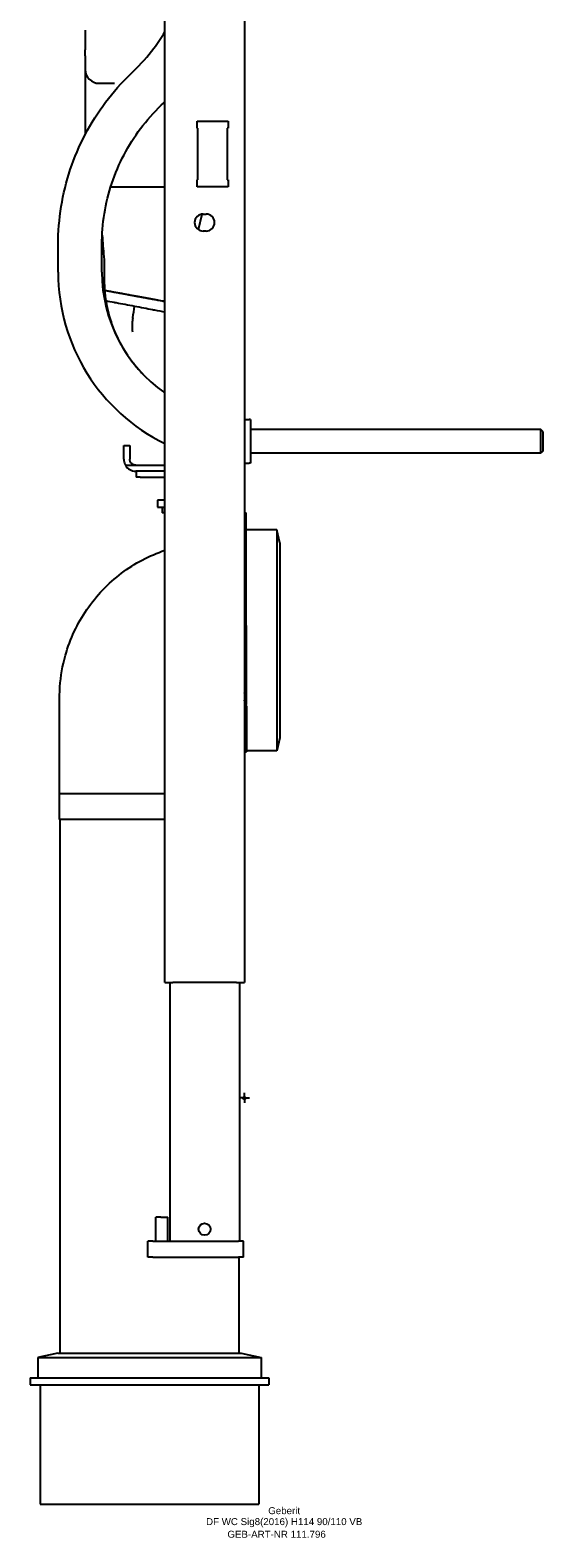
# Model space of a CAD drawing. Header units: millimetres. Extents: x -110 to 150, y -221 to 1140.
# Tile 1 of 2: x -108 to 150, y -221 to 537. Entities that reach past the tile are written whole.
import ezdxf
from ezdxf.enums import TextEntityAlignment as Align

# ---------------------------------------------------------------- set-up
doc = ezdxf.new("R2010")
doc.units = ezdxf.units.MM
doc.layers.get('0').update_dxf_attribs({"linetype": 'CONTINUOUS'})
for name, color, linetype, lineweight in [('Arbeitspunkt(DIN)', 7, 'CONTINUOUS', 25), ('GEB-ART-NR', 1, 'CONTINUOUS', 18), ('GEB-BEZUG', 2, 'CONTINUOUS', 25), ('GEB-TEXT', 5, 'CONTINUOUS', 18)]:
    doc.layers.add(name, color=color, linetype=linetype, lineweight=lineweight)
doc.layers.add('GEB-KONTUR-A', color=5, linetype='CONTINUOUS')
doc.styles.get("Standard").update_dxf_attribs({"font": 'arial.ttf'})

# ---------------------------------------------------------------- blocks, each defined once
blk = doc.blocks.new('Einfügepunkt')
at = {"layer": 'GEB-BEZUG'}
for p, q in [((-0.71, -0.71), (0.71, 0.71)), ((-0.71, 0.71), (0.71, -0.71))]:
    blk.add_line(p, q, dxfattribs=at)

msp = doc.modelspace()

# ---------------------------------------------------------------- linework, layer by layer
at = {"layer": 'Arbeitspunkt(DIN)', "ltscale": 25}
for q in [(-2.5, 0), (0, 2.5), (0, -2.5), (2.5, 0)]:
    msp.add_line((0, 0), q, dxfattribs=at)
at = {"layer": 'GEB-KONTUR-A', "ltscale": 25}
for p, q in [((-40, 58), (-40, 1138)), ((0, 1138), (0, 58)), ((-80, 536.71), (-80, 527.78)), ((-80, 527.78), (-80, 526.77)), ((-80, 523.79), (-80, 526.77)), ((-80, 523.79), (-80, 517)), ((-57.06, 514.81), (-55.78, 516.04)), ((-73, 510), (-66.38, 510)), ((-66.38, 510), (-65.26, 510)), ((-80, 504), (-80, 484.24)), ((-41.82, 498.96), (-40.54, 500.19)), ((-23.8, 491), (-8.2, 491)), ((-23.8, 487.5), (-23.8, 491)), ((-23.4, 487.5), (-23.8, 487.5)), ((-23.4, 461.5), (-23.4, 487.5)), ((-8.6, 487.5), (-8.6, 461.5)), ((-8.2, 487.5), (-8.6, 487.5)), ((-8.2, 491), (-8.2, 487.5)), ((-67.16, 458), (-40, 458)), ((-23.8, 461.5), (-23.4, 461.5)), ((-23.8, 458), (-23.8, 461.5)), ((-8.2, 458), (-23.8, 458)), ((-8.6, 461.5), (-8.2, 461.5)), ((-8.2, 461.5), (-8.2, 458)), ((-23.12, 436.47), (-21.22, 444.22)), ((-20.75, 444.25), (-19.25, 444.25)), ((-19.25, 435.75), (-20.75, 435.75)), ((-93.6, 415), (-93.6, 428.93)), ((-71.6, 415), (-71.6, 428.93)), ((-54.42, 402.96), (-54.41, 402.96)), ((3, 341), (2.4, 341)), ((3, 341), (3, 319)), ((149, 336), (3, 336)), ((150, 335), (149, 336)), ((149, 324), (149, 336)), ((150, 335), (150, 325)), ((-60.6, 328), (-57.6, 328)), ((-60.6, 321.04), (-60.6, 328)), ((-57.6, 328), (-57.6, 321.04)), ((-60.6, 321), (-60.6, 321.04)), ((-57.6, 321.04), (-57.6, 321)), ((3, 319), (2.4, 319)), ((149, 324), (3, 324)), ((150, 325), (149, 324)), ((-59.8, 318), (-43.29, 318)), ((-43.29, 315), (-54.6, 315)), ((-54.4, 315), (-54.4, 312)), ((-52.4, 312), (-54.4, 312)), ((-52.4, 312), (-40, 312)), ((-43.29, 318), (-40, 318)), ((-40, 315), (-43.29, 315)), ((-43.66, 300.5), (-43.66, 297)), ((-40.4, 300.5), (-43.66, 300.5)), ((-43.66, 297), (-41.3, 297)), ((-41.3, 297), (-41.3, 294)), ((-41.3, 297), (-40, 297)), ((-40, 294), (-41.3, 294)), ((0, 294), (0.84, 294)), ((0.84, 263.64), (0.84, 294)), ((16.34, 285.5), (0.84, 285.5)), ((17.84, 279), (16.34, 285.5)), ((16.34, 285.5), (16.34, 174.5)), ((17.84, 279), (17.84, 181)), ((0.84, 263.64), (0, 263.64)), ((0.84, 238.5), (0.84, 263.64)), ((0.84, 238.5), (0, 238.5)), ((0, 237.5), (0.84, 237.5)), ((0, 235), (0.84, 235)), ((0.84, 237.5), (0.84, 238.5)), ((0.84, 237.43), (0.84, 237.5)), ((0.84, 237.43), (0.84, 197.69)), ((1.09, 196.83), (1.09, 196)), ((1.09, 196), (1.09, 174)), ((16.34, 174.5), (1.09, 174.5)), ((17.84, 181), (16.34, 174.5)), ((0, 174), (1.09, 174)), ((-92.85, 140), (-92.85, 153)), ((-40, 140), (-92.85, 140)), ((-92.66, -128.25), (-92.66, 140)), ((-40, 58), (-36, 58)), ((-37.5, 58), (-37.5, -72)), ((-4, 58), (-36, 58)), ((-4, 58), (0, 58)), ((-2.5, 58), (-2.5, -72)), ((-44.5, -72), (-44.5, -60)), ((-42, -60), (-44.5, -60)), ((-42, -60), (-38.5, -60)), ((-38.5, -72), (-38.5, -60)), ((-48.5, -80), (-48.5, -72)), ((-46, -72), (-48.5, -72)), ((-46, -72), (-3, -72)), ((-0.5, -72), (-3, -72)), ((-0.5, -80), (-0.5, -72)), ((-46, -80), (-48.5, -80)), ((-46, -80), (-3, -80)), ((-0.5, -80), (-3, -80)), ((-2.66, -128.25), (-2.66, -80)), ((-93.76, -128.25), (-103.76, -130.56)), ((-93.76, -128.25), (-1.56, -128.25)), ((-1.56, -128.25), (8.44, -130.56)), ((-103.76, -130.56), (-103.76, -140.75)), ((-103.76, -130.56), (8.44, -130.56)), ((8.44, -130.56), (8.44, -140.75)), ((-107.66, -140.75), (-107.66, -144.25)), ((-107.66, -140.75), (12.34, -140.75)), ((12.34, -140.75), (12.34, -144.25)), ((-107.66, -144.25), (12.34, -144.25)), ((-102.66, -144.25), (-102.66, -204.25)), ((7.34, -144.25), (7.34, -204.25)), ((-102.66, -204.25), (7.34, -204.25))]:
    msp.add_line(p, q, dxfattribs=at)
msp.add_circle((-20, -66), 3, dxfattribs=at)
for centre, radius, start, end in [((-73, 517), 7, 180, 270), ((-20.75, 440), 4.25, 90, 270), ((-19.25, 440), 4.25, 270, 90), ((2.4, 415), 96, 180, 243.78973), ((2.4, 415), 74, 180, 235.0422), ((2.4, 415), 74, 268.14143, 270), ((2.4, 415), 96, 268.56746, 270), ((-54.6, 321), 6, 210, 270), ((-40.4, 294.5), 6, 86.17745, 90)]:
    msp.add_arc(centre, radius, start, end, dxfattribs=at)
for centre, major_axis, ratio, start_param, end_param in [((-54.45, 406.45), (42.19, 279), 0.001972, 4.661309, 4.682426), ((-2.93, 194.66), (0, -11.65), 0.4, 2.198368, 2.461121), ((-2.93, 194.66), (0, -9), 0.4, 2.145637, 2.190178), ((18.89, 230), (0, 56), 0.4, 2.145637, 2.223174)]:
    msp.add_ellipse(centre, major_axis=major_axis, ratio=ratio, start_param=start_param, end_param=end_param, dxfattribs=at)
for points, knots in [([(-55.78, 516.04), (-52.03, 519.65), (-48.57, 523.57), (-43.5, 530.33), (-41.68, 533.02), (-40, 535.8)], [3.9060226, 3.9060226, 3.9060226, 3.9060226, 4.0672959, 4.0672959, 4.1677263, 4.1677263, 4.1677263, 4.1677263]), ([(-80, 517), (-80, 517), (-80, 516.78), (-80, 515.94), (-80, 515.33), (-80, 513.82), (-80, 512.97), (-80, 511.25), (-80, 510.44), (-80, 509.02), (-80, 508.45), (-80, 507.11), (-80, 506.32), (-80, 505.02), (-80, 504.51), (-80, 504)], [0, 0, 0, 0, 0.494013, 0.494013, 0.978207, 0.978207, 1.405741, 1.405741, 1.718486, 1.718486, 1.910927, 1.910927, 2.155223, 2.155223, 2.307908, 2.307908, 2.307908, 2.307908]), ([(-93.6, 428.93), (-93.6, 435.33), (-93.08, 441.72), (-91.04, 454.35), (-89.5, 460.58), (-85.46, 472.71), (-82.95, 478.61), (-77.01, 489.94), (-73.59, 495.36), (-65.92, 505.58), (-61.67, 510.39), (-57.06, 514.81)], [4.712389, 4.712389, 4.712389, 4.712389, 4.8736622, 4.8736622, 5.0349355, 5.0349355, 5.1962088, 5.1962088, 5.357482, 5.357482, 5.5187553, 5.5187553, 5.5187553, 5.5187553]), ([(-71.6, 428.93), (-71.6, 434.15), (-71.18, 439.36), (-69.51, 449.66), (-68.26, 454.74), (-64.96, 464.64), (-62.91, 469.45), (-58.08, 478.68), (-55.28, 483.1), (-49.03, 491.43), (-45.57, 495.35), (-41.82, 498.96)], [4.712389, 4.712389, 4.712389, 4.712389, 4.8736622, 4.8736622, 5.0349355, 5.0349355, 5.1962088, 5.1962088, 5.357482, 5.357482, 5.5187553, 5.5187553, 5.5187553, 5.5187553]), ([(-70.65, 423), (-70.42, 420.49), (-70.52, 418.42), (-70.55, 412.14), (-70.45, 407.69), (-69.45, 399.32), (-68.71, 395.46), (-66.39, 387.93), (-64.95, 384.27), (-61.54, 377.75), (-59.9, 375.02), (-56.85, 370.68), (-55.65, 369.1), (-52.99, 365.89), (-51.49, 364.24), (-49.93, 362.67)], [0, 0, 0, 0, 1.511528, 1.511528, 4.11489, 4.11489, 6.197045, 6.197045, 7.936745, 7.936745, 9.074769, 9.074769, 9.703429, 9.703429, 10.367263, 10.367263, 10.367263, 10.367263]), ([(-70.19, 405.96), (-69.93, 405.91), (-69.52, 405.84), (-68.78, 405.7), (-68.15, 405.59), (-67.33, 405.44), (-66.65, 405.31), (-65.76, 405.15), (-64.85, 404.98), (-64.08, 404.84), (-63.7, 404.77)], [-0.7419089, -0.7419089, -0.7419089, -0.7419089, -0.6355825, -0.5778047, -0.4622491, -0.4044713, -0.2889157, -0.2311379, -0.1155822, -0.0000266, -0.0000266, -0.0000266, -0.0000266]), ([(-64.04, 404.73), (-66.25, 405.14), (-68.23, 405.5), (-70.01, 405.83), (-70.1, 405.84), (-70.18, 405.86)], [-1.5532933, -1.5532933, -1.5532933, -1.5532933, -0.7818173, -0.7818173, -0.7426522, -0.7426522, -0.7426522, -0.7426522]), ([(-63.75, 404.68), (-63.8, 404.68), (-63.84, 404.69), (-63.94, 404.71), (-63.99, 404.72), (-64.04, 404.73)], [-0.03364428, -0.03364428, -0.03364428, -0.03364428, -0.01682612, -0.01682612, -0.00000009, -0.00000009, -0.00000009, -0.00000009]), ([(-54.42, 402.96), (-56.04, 403.26), (-57.64, 403.55), (-60.79, 404.13), (-62.31, 404.41), (-63.75, 404.68)], [-0.9888689, -0.9888689, -0.9888689, -0.9888689, -0.4951959, -0.4951959, -0.0000001, -0.0000001, -0.0000001, -0.0000001]), ([(-63.7, 404.77), (-63.46, 404.72), (-62.98, 404.64), (-62.37, 404.52), (-61.75, 404.41), (-61.25, 404.32), (-60.61, 404.2), (-60.1, 404.11), (-59.45, 403.99), (-58.93, 403.89), (-58.27, 403.77), (-57.74, 403.67), (-56.95, 403.53), (-55.88, 403.33), (-54.94, 403.16), (-54.4, 403.06)], [-0.8445723, -0.8445723, -0.8445723, -0.8445723, -0.774195, -0.7038177, -0.6686291, -0.5982518, -0.5630631, -0.4926858, -0.4574972, -0.3871199, -0.3519313, -0.281554, -0.2463653, -0.1407994, -0.0000448, -0.0000448, -0.0000448, -0.0000448]), ([(-40, 400.31), (-40.16, 400.34), (-40.33, 400.37), (-42.4, 400.75), (-44.59, 401.15), (-49.36, 402.03), (-51.86, 402.49), (-54.41, 402.96)], [-1.646815, -1.646815, -1.646815, -1.646815, -1.575985, -1.575985, -0.777067, -0.777067, 0, 0, 0, 0]), ([(-54.4, 403.06), (-54.13, 403.01), (-53.58, 402.91), (-52.9, 402.78), (-52.23, 402.66), (-51.69, 402.56), (-51.02, 402.44), (-50.49, 402.34), (-49.82, 402.22), (-49.3, 402.12), (-48.65, 402), (-48.13, 401.9), (-47.5, 401.79), (-46.99, 401.69), (-46.37, 401.58), (-45.76, 401.47), (-45.29, 401.38), (-45.05, 401.34)], [-3.4606819, -3.4606819, -3.4606819, -3.4606819, -3.3894498, -3.3182176, -3.2826015, -3.2113693, -3.1757532, -3.104521, -3.0689049, -2.9976727, -2.9620566, -2.8908244, -2.8552083, -2.7839762, -2.7483601, -2.6771279, -2.6058957, -2.6058957, -2.6058957, -2.6058957]), ([(-69.58, 400.75), (-68.3, 400.5), (-66.89, 400.24), (-65.37, 399.95), (-65.15, 399.9), (-64.92, 399.86), (-64.69, 399.82)], [0.5943412, 0.5943412, 0.5943412, 0.5943412, 0.9476528, 0.9476528, 0.9476528, 1, 1, 1, 1]), ([(-64.69, 399.82), (-64.65, 399.81), (-64.6, 399.8), (-64.5, 399.78), (-64.45, 399.77), (-64.4, 399.76)], [-0.03344235, -0.03344235, -0.03344235, -0.03344235, -0.01672119, -0.01672119, 0, 0, 0, 0]), ([(-55.16, 398), (-52.03, 397.41), (-48.96, 396.82), (-46.21, 396.3), (-45.87, 396.24), (-45.53, 396.17), (-45.2, 396.11), (-43.27, 395.74), (-41.52, 395.41), (-40, 395.12)], [0, 0, 0, 0, 0.248832, 0.248832, 0.248832, 0.2798648, 0.2798648, 0.2798648, 0.4604649, 0.4604649, 0.4604649, 0.4604649]), ([(-45.05, 401.34), (-44.33, 401.21), (-43.12, 400.98), (-41.84, 400.75), (-41, 400.59), (-40.56, 400.51), (-40.2, 400.44), (-40.06, 400.42), (-40, 400.41)], [-2.6058957, -2.6058957, -2.6058957, -2.6058957, -2.3887377, -2.2258692, -2.1715797, -2.0901455, -2.0630008, -2.0382756, -2.0382756, -2.0382756, -2.0382756]), ([(-56.27, 390.68), (-56.4, 389.74), (-56.45, 388.79), (-56.43, 386.89), (-56.36, 385.94), (-56.23, 385), (-56.23, 385), (-56.23, 385)], [0, 0, 0, 0, 0.2853601, 0.2853601, 0.5702196, 0.5702196, 0.5705415, 0.5705415, 0.5705415, 0.5705415]), ([(-56.22, 391.06), (-56.23, 391), (-56.24, 390.93), (-56.26, 390.81), (-56.27, 390.74), (-56.27, 390.68)], [-0.03850949, -0.03850949, -0.03850949, -0.03850949, -0.01925427, -0.01925427, 0, 0, 0, 0]), ([(-56.06, 392.12), (-56.1, 391.94), (-56.13, 391.77), (-56.18, 391.42), (-56.21, 391.24), (-56.22, 391.06)], [-0.1064771, -0.1064771, -0.1064771, -0.1064771, -0.0532124, -0.0532124, 0, 0, 0, 0]), ([(-60.6, 321), (-60.6, 320.64), (-60.57, 320.17), (-60.37, 319.34), (-60.27, 318.98), (-60.02, 318.41), (-59.91, 318.2), (-59.8, 318)], [-1.0745271, -1.0745271, -1.0745271, -1.0745271, -0.8401088, -0.8401088, -0.7050264, -0.7050264, -0.6296783, -0.6296783, -0.6296783, -0.6296783]), ([(-54.6, 318), (-54.93, 318), (-55.28, 318.06), (-55.92, 318.29), (-56.21, 318.45), (-56.67, 318.81), (-56.89, 319.05), (-57.18, 319.45), (-57.29, 319.65), (-57.46, 320.06), (-57.51, 320.25), (-57.58, 320.63), (-57.6, 320.83), (-57.6, 321)], [1.8446615, 1.8446615, 1.8446615, 1.8446615, 1.9432007, 1.9432007, 2.04174, 2.04174, 2.1365345, 2.1365345, 2.2246084, 2.2246084, 2.3126824, 2.3126824, 2.4276275, 2.4276275, 2.4276275, 2.4276275]), ([(-92.85, 153), (-92.85, 156.33), (-92.85, 159.67), (-92.85, 167), (-92.85, 171), (-92.85, 179.8), (-92.85, 184.6), (-92.85, 195.16), (-93.06, 200.93), (-92.3, 212.01), (-91.37, 217.33), (-87.63, 230.64), (-83.95, 238.51), (-74.39, 252.46), (-68.41, 258.71), (-55.14, 268.69), (-47.74, 272.61), (-40, 275.26)], [0, 0, 0, 0, 1, 1, 2.2, 2.2, 3.64, 3.64, 5.368099, 5.368099, 6.971453, 6.971453, 9.51353, 9.51353, 12.041806, 12.041806, 14.494313, 14.494313, 14.494313, 14.494313]), ([(-92.85, 153), (-92.85, 153), (-91.58, 153), (-89.15, 153), (-87.04, 153), (-84.04, 153), (-80.36, 153), (-77.15, 153), (-73.42, 153), (-69.35, 153), (-65.8, 153), (-61.99, 153), (-58.05, 153), (-52.15, 153), (-45.97, 153), (-40, 153)], [0, 0, 0, 0, 0.0648183, 0.0648183, 0.0648183, 0.1212337, 0.1212337, 0.1212337, 0.1703357, 0.1703357, 0.1703357, 0.2130723, 0.2130723, 0.2130723, 0.2771102, 0.2771102, 0.2771102, 0.2771102])]:
    msp.add_open_spline(points, degree=3, knots=knots, dxfattribs=at)
for points in [[(-40.54, 500.19), (-40.36, 500.36), (-40.18, 500.53), (-40, 500.7)], [(-71.48, 433.74), (-71.23, 429.98), (-70.95, 426.39), (-70.65, 423)], [(-64.4, 399.76), (-61.55, 399.22), (-58.37, 398.61), (-55.17, 398.01)]]:
    msp.add_open_spline(points, degree=3, dxfattribs=at)

# ---------------------------------------------------------------- block references
at = {"ltscale": 25}
msp.add_blockref('Einfügepunkt', (0, 0), dxfattribs=at)

# ---------------------------------------------------------------- texts
at = {"layer": 'GEB-ART-NR'}
msp.add_text('GEB-ART-NR 111.796', height=3.5, dxfattribs=at).set_placement((16.19, -221.09), align=Align.CENTER)
at = {"layer": 'GEB-TEXT'}
for s, p in [('DF WC Sig8(2016) H114 90/110 VB', (20, -214.75)), ('Geberit', (20, -209.25))]:
    msp.add_text(s, height=3.5, dxfattribs=at).set_placement(p, align=Align.CENTER)

doc.saveas('drawing.dxf')
